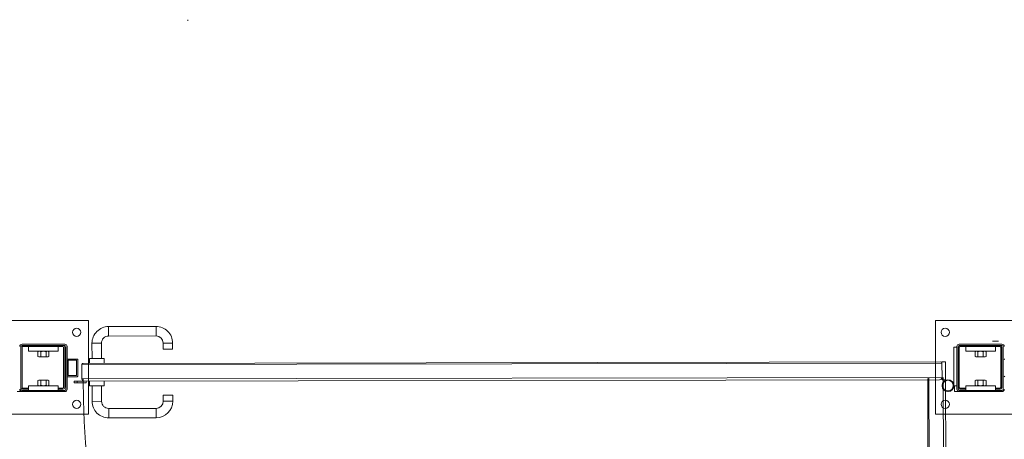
# Model space of a CAD drawing. Header units: millimetres. Extents: x -167328 to -157314, y 101096 to 108030.
# Tile 6 of 8: x -164331 to -162671, y 105905 to 106613. Entities that reach past the tile are written whole.
import ezdxf
from ezdxf.xclip import XClip

# ---------------------------------------------------------------- set-up
doc = ezdxf.new("R2010")
doc.units = ezdxf.units.MM
doc.header["$MEASUREMENT"] = 0
doc.header["$XCLIPFRAME"] = 0
doc.layers.add('2D - Rysunki i Obrazki', color=7, linetype='Continuous')
for name, color, linetype, lineweight in [('ARCH-036 SZCZEGÓŁ WIATY ŚMIETNIKOWEJ_18_Krzywa_Nr_pióra__7', 7, 'Continuous', 18), ('ARCH-036 SZCZEGÓŁ WIATY ŚMIETNIKOWEJ_18_Linia_Nr_pióra__7', 7, 'Continuous', 18), ('ARCH-036 SZCZEGÓŁ WIATY ŚMIETNIKOWEJ_18_Polilinia_Nr_pióra__7', 7, 'Continuous', 18), ('ARCH-036 SZCZEGÓŁ WIATY ŚMIETNIKOWEJ_18_Łuk_Nr_pióra__7', 7, 'Continuous', 18)]:
    doc.layers.add(name, color=color, linetype=linetype, lineweight=lineweight)

# ---------------------------------------------------------------- blocks, each defined once
blk = doc.blocks.new('Rysunek_1_18', base_point=(-162320.9293651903, 104563.3070310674))
at = {"layer": 'ARCH-036 SZCZEGÓŁ WIATY ŚMIETNIKOWEJ_18_Krzywa_Nr_pióra__7', "color": 7, "linetype": 'Continuous', "lineweight": 18}
for p, q in [((-164300.5331721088, 106052.7011295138), (-164298.2238809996, 106053.4156862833)), ((-164298.2238809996, 106044.1157053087), (-164300.5331721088, 106044.8302620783)), ((-164298.2238809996, 106053.4156862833), (-164295.9144406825, 106052.7011295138)), ((-164295.9144406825, 106044.8302620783), (-164298.2238809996, 106044.1157053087)), ((-164295.9144406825, 106052.7011295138), (-164291.2955600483, 106053.4156862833)), ((-164291.2955600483, 106044.1157053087), (-164295.9144406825, 106044.8302620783)), ((-164291.2955600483, 106053.4156862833), (-164286.6768286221, 106052.7011295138)), ((-164286.6768286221, 106044.8302620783), (-164291.2955600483, 106044.1157053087)), ((-164286.6768286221, 106052.7011295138), (-164284.367388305, 106053.4156862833)), ((-164284.367388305, 106044.1157053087), (-164286.6768286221, 106044.8302620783)), ((-164284.367388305, 106053.4156862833), (-164282.0579479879, 106052.7011295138)), ((-164282.0579479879, 106044.8302620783), (-164284.367388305, 106044.1157053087)), ((-162720.5332646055, 106052.7011295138), (-162718.2238242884, 106053.4156862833)), ((-162720.5332646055, 106052.7011295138), (-162718.2238242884, 106053.4156862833)), ((-162718.2238242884, 106044.1157053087), (-162720.5332646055, 106044.8302620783)), ((-162718.2238242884, 106044.1157053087), (-162720.5332646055, 106044.8302620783)), ((-162718.2238242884, 106053.4156862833), (-162715.9143839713, 106052.7011295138)), ((-162718.2238242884, 106053.4156862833), (-162715.9143839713, 106052.7011295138)), ((-162715.9143839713, 106044.8302620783), (-162718.2238242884, 106044.1157053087)), ((-162715.9143839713, 106044.8302620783), (-162718.2238242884, 106044.1157053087)), ((-162715.9143839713, 106052.7011295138), (-162711.2956525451, 106053.4156862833)), ((-162715.9143839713, 106052.7011295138), (-162711.2956525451, 106053.4156862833)), ((-162711.2956525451, 106044.1157053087), (-162715.9143839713, 106044.8302620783)), ((-162711.2956525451, 106044.1157053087), (-162715.9143839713, 106044.8302620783)), ((-162711.2956525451, 106053.4156862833), (-162706.6767719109, 106052.7011295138)), ((-162711.2956525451, 106053.4156862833), (-162706.6767719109, 106052.7011295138)), ((-162706.6767719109, 106044.8302620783), (-162711.2956525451, 106044.1157053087)), ((-162706.6767719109, 106044.8302620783), (-162711.2956525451, 106044.1157053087)), ((-162706.6767719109, 106052.7011295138), (-162704.3673315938, 106053.4156862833)), ((-162706.6767719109, 106052.7011295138), (-162704.3673315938, 106053.4156862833)), ((-162704.3673315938, 106044.1157053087), (-162706.6767719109, 106044.8302620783)), ((-162704.3673315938, 106044.1157053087), (-162706.6767719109, 106044.8302620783)), ((-162704.3673315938, 106053.4156862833), (-162702.0580404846, 106052.7011295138)), ((-162704.3673315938, 106053.4156862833), (-162702.0580404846, 106052.7011295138)), ((-162702.0580404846, 106044.8302620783), (-162704.3673315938, 106044.1157053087)), ((-162702.0580404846, 106044.8302620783), (-162704.3673315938, 106044.1157053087)), ((-164300.5331721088, 106004.0011537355), (-164298.2238809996, 106004.715710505)), ((-164298.2238809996, 105995.4157295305), (-164300.5331721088, 105996.1302863)), ((-164298.2238809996, 106004.715710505), (-164295.9144406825, 106004.0011537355)), ((-164295.9144406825, 105996.1302863), (-164298.2238809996, 105995.4157295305)), ((-164295.9144406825, 106004.0011537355), (-164291.2955600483, 106004.715710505)), ((-164291.2955600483, 105995.4157295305), (-164295.9144406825, 105996.1302863)), ((-164291.2955600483, 106004.715710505), (-164286.6768286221, 106004.0011537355)), ((-164286.6768286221, 105996.1302863), (-164291.2955600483, 105995.4157295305)), ((-164286.6768286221, 106004.0011537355), (-164284.367388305, 106004.715710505)), ((-164284.367388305, 105995.4157295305), (-164286.6768286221, 105996.1302863)), ((-164284.367388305, 106004.715710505), (-164282.0579479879, 106004.0011537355)), ((-164282.0579479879, 105996.1302863), (-164284.367388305, 105995.4157295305)), ((-162720.5332646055, 106004.0011537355), (-162718.2238242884, 106004.715710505)), ((-162720.5332646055, 106004.0011537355), (-162718.2238242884, 106004.715710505)), ((-162718.2238242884, 105995.4157295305), (-162720.5332646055, 105996.1302863)), ((-162718.2238242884, 105995.4157295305), (-162720.5332646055, 105996.1302863)), ((-162718.2238242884, 106004.715710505), (-162715.9143839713, 106004.0011537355)), ((-162718.2238242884, 106004.715710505), (-162715.9143839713, 106004.0011537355)), ((-162715.9143839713, 105996.1302863), (-162718.2238242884, 105995.4157295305)), ((-162715.9143839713, 105996.1302863), (-162718.2238242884, 105995.4157295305)), ((-162715.9143839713, 106004.0011537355), (-162711.2956525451, 106004.715710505)), ((-162715.9143839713, 106004.0011537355), (-162711.2956525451, 106004.715710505)), ((-162711.2956525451, 105995.4157295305), (-162715.9143839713, 105996.1302863)), ((-162711.2956525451, 105995.4157295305), (-162715.9143839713, 105996.1302863)), ((-162711.2956525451, 106004.715710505), (-162706.6767719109, 106004.0011537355)), ((-162711.2956525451, 106004.715710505), (-162706.6767719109, 106004.0011537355)), ((-162706.6767719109, 105996.1302863), (-162711.2956525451, 105995.4157295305)), ((-162706.6767719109, 105996.1302863), (-162711.2956525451, 105995.4157295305)), ((-162706.6767719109, 106004.0011537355), (-162704.3673315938, 106004.715710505)), ((-162706.6767719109, 106004.0011537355), (-162704.3673315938, 106004.715710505)), ((-162704.3673315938, 105995.4157295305), (-162706.6767719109, 105996.1302863)), ((-162704.3673315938, 105995.4157295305), (-162706.6767719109, 105996.1302863)), ((-162704.3673315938, 106004.715710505), (-162702.0580404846, 106004.0011537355)), ((-162704.3673315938, 106004.715710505), (-162702.0580404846, 106004.0011537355)), ((-162702.0580404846, 105996.1302863), (-162704.3673315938, 105995.4157295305)), ((-162702.0580404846, 105996.1302863), (-162704.3673315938, 105995.4157295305))]:
    blk.add_line(p, q, dxfattribs=at)
at = {"layer": 'ARCH-036 SZCZEGÓŁ WIATY ŚMIETNIKOWEJ_18_Linia_Nr_pióra__7', "color": 7, "linetype": 'Continuous', "lineweight": 18}
for p, q in [((-164047.8077669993, 106610.5269067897), (-164047.8077669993, 106612.5270390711)), ((-164335.2956352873, 106105.4156938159), (-164215.2956064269, 106105.4156938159)), ((-164215.2956064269, 106105.4156938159), (-164215.2956064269, 106033.0429849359)), ((-164181.4691245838, 106095.1012481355), (-164101.4693540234, 106095.2388178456)), ((-164181.4691245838, 106095.1012481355), (-164181.441670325, 106079.1012343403)), ((-164101.4693540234, 106095.2388178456), (-164101.4417505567, 106079.2389532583)), ((-162755.295578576, 106105.4156938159), (-162731.2956324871, 106105.4156938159)), ((-162755.295578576, 106105.4156938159), (-162635.2955497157, 106105.4156938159)), ((-162681.293369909, 106105.4156938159), (-162635.2955497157, 106105.4156938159)), ((-164181.441670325, 106079.1012343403), (-164101.4417505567, 106079.2389532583)), ((-164329.2955368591, 105989.4157803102), (-164329.2955368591, 106061.4157677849)), ((-164327.2955537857, 106065.4157339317), (-164255.295566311, 106065.4157339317)), ((-164327.2955537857, 106063.4157508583), (-164255.295566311, 106063.4157508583)), ((-164327.2955537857, 105992.4157549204), (-164327.2955537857, 106060.4157762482)), ((-164326.295562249, 106061.4157677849), (-164316.2956468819, 106061.4157677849)), ((-164316.2956468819, 106061.4157677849), (-164316.2956468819, 106053.4156862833)), ((-164316.2956468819, 106061.4157677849), (-164266.2956224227, 106061.4157677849)), ((-164299.29564155, 106061.4157677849), (-164299.29564155, 106063.4157508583)), ((-164285.2956108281, 106061.4157677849), (-164285.2956108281, 106063.4157508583)), ((-164266.2956224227, 106061.4157677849), (-164258.2955409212, 106061.4157677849)), ((-164266.2956224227, 106061.4157677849), (-164266.2956224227, 106053.4156862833)), ((-164257.2955493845, 106060.4157762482), (-164257.2955493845, 105992.4157549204)), ((-164255.295566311, 106060.4157762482), (-164255.295566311, 105992.4157549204)), ((-164253.2955832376, 106061.4157677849), (-164253.2955832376, 105989.4157803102)), ((-164251.2956001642, 106061.4157677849), (-164251.2956001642, 105989.4157803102)), ((-164209.4209918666, 106067.0531417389), (-164193.4209780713, 106067.0805959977)), ((-164209.376229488, 106041.0532125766), (-164209.4209918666, 106067.0531417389)), ((-164193.3762156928, 106041.0806668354), (-164193.4209780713, 106067.0805959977)), ((-164073.4212476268, 106067.2870997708), (-164089.4211122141, 106067.259496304)), ((-164089.4211122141, 106067.259496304), (-164089.4039533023, 106057.2595809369)), ((-164073.4212476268, 106067.2870997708), (-164073.4039395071, 106057.2870351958)), ((-162756.2955701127, 106060.4157762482), (-162756.2955701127, 105995.4157295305)), ((-162751.2956124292, 106060.4157762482), (-162756.2955701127, 106060.4157762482)), ((-162756.2955701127, 106060.4157762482), (-162756.2955701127, 105995.4157295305)), ((-162751.2956124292, 106060.4157762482), (-162756.2955701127, 106060.4157762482)), ((-162751.2956124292, 105989.4157803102), (-162751.2956124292, 106061.4157677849)), ((-162751.2956124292, 105989.4157803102), (-162751.2956124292, 106061.4157677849)), ((-162749.2956293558, 105989.4157803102), (-162749.2956293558, 106061.4157677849)), ((-162749.2956293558, 105989.4157803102), (-162749.2956293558, 106061.4157677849)), ((-162747.2956462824, 106065.4157339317), (-162675.2956588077, 106065.4157339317)), ((-162747.2956462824, 106065.4157339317), (-162675.2956588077, 106065.4157339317)), ((-162747.2956462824, 106063.4157508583), (-162675.2956588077, 106063.4157508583)), ((-162747.2956462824, 106063.4157508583), (-162675.2956588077, 106063.4157508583)), ((-162747.2956462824, 105992.4157549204), (-162747.2956462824, 106060.4157762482)), ((-162747.2956462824, 105992.4157549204), (-162747.2956462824, 106060.4157762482)), ((-162746.2956547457, 106061.4157677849), (-162736.2955901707, 106061.4157677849)), ((-162746.2956547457, 106061.4157677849), (-162736.2955901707, 106061.4157677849)), ((-162736.2955901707, 106061.4157677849), (-162736.2955901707, 106053.4156862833)), ((-162736.2955901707, 106061.4157677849), (-162686.2955657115, 106061.4157677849)), ((-162736.2955901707, 106061.4157677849), (-162736.2955901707, 106053.4156862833)), ((-162736.2955901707, 106061.4157677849), (-162686.2955657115, 106061.4157677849)), ((-162719.2955848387, 106061.4157677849), (-162719.2955848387, 106063.4157508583)), ((-162719.2955848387, 106061.4157677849), (-162719.2955848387, 106063.4157508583)), ((-162705.2955541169, 106061.4157677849), (-162705.2955541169, 106063.4157508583)), ((-162705.2955541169, 106061.4157677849), (-162705.2955541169, 106063.4157508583)), ((-162691.295672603, 106070.4156916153), (-162690.9427958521, 106070.4156916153)), ((-162690.2955318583, 106070.4156916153), (-162690.9427958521, 106070.4156916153)), ((-162689.2953911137, 106070.4156916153), (-162690.2955318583, 106070.4156916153)), ((-162689.0836650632, 106070.4156916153), (-162689.2953911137, 106070.4156916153)), ((-162681.5071848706, 106070.4156916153), (-162689.0836650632, 106070.4156916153)), ((-162686.2955657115, 106061.4157677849), (-162678.2956334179, 106061.4157677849)), ((-162686.2955657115, 106061.4157677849), (-162686.2955657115, 106053.4156862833)), ((-162686.2955657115, 106061.4157677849), (-162678.2956334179, 106061.4157677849)), ((-162686.2955657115, 106061.4157677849), (-162686.2955657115, 106053.4156862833)), ((-162681.29545882, 106070.4156916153), (-162681.5071848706, 106070.4156916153)), ((-162681.2933837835, 106070.4157072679), (-162681.2954651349, 106070.4157072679)), ((-162677.2956418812, 106060.4157762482), (-162677.2956418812, 105992.4157549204)), ((-162677.2956418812, 106060.4157762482), (-162677.2956418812, 105992.4157549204)), ((-162675.2956588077, 106060.4157762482), (-162675.2956588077, 105992.4157549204)), ((-162675.2956588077, 106060.4157762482), (-162675.2956588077, 105992.4157549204)), ((-162673.2956757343, 106061.4157677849), (-162673.2956757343, 105989.4157803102)), ((-162673.2956757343, 106061.4157677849), (-162673.2956757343, 105989.4157803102)), ((-164316.2956468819, 106053.4156862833), (-164266.2956224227, 106053.4156862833)), ((-164300.5331721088, 106052.7011295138), (-164299.29564155, 106053.4156862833)), ((-164300.5331721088, 106052.7011295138), (-164300.5331721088, 106044.8302620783)), ((-164299.29564155, 106044.1157053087), (-164300.5331721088, 106044.8302620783)), ((-164299.29564155, 106044.1157053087), (-164298.2238809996, 106044.1157053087)), ((-164291.2955600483, 106044.1157053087), (-164298.2238809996, 106044.1157053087)), ((-164295.9144406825, 106052.7011295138), (-164295.9144406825, 106044.8302620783)), ((-164284.367388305, 106044.1157053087), (-164291.2955600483, 106044.1157053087)), ((-164286.6768286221, 106052.7011295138), (-164286.6768286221, 106044.8302620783)), ((-164284.367388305, 106044.1157053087), (-164283.2956277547, 106044.1157053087)), ((-164283.2956277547, 106053.4156862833), (-164282.0579479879, 106052.7011295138)), ((-164282.0579479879, 106044.8302620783), (-164283.2956277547, 106044.1157053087)), ((-164282.0579479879, 106052.7011295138), (-164282.0579479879, 106044.8302620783)), ((-164213.8761914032, 106041.0454537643), (-164188.8762537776, 106041.0884256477)), ((-164213.8761914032, 106041.0454537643), (-164213.8624642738, 106033.0453722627)), ((-164188.8762537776, 106041.0884256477), (-164188.8625266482, 106033.0884933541)), ((-164073.4039395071, 106057.2870351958), (-164089.4039533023, 106057.2595809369)), ((-162736.2955901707, 106053.4156862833), (-162686.2955657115, 106053.4156862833)), ((-162736.2955901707, 106053.4156862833), (-162686.2955657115, 106053.4156862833)), ((-162720.5332646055, 106052.7011295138), (-162719.2955848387, 106053.4156862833)), ((-162720.5332646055, 106052.7011295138), (-162719.2955848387, 106053.4156862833)), ((-162720.5332646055, 106052.7011295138), (-162720.5332646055, 106044.8302620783)), ((-162720.5332646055, 106052.7011295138), (-162720.5332646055, 106044.8302620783)), ((-162719.2955848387, 106044.1157053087), (-162720.5332646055, 106044.8302620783)), ((-162719.2955848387, 106044.1157053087), (-162720.5332646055, 106044.8302620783)), ((-162719.2955848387, 106044.1157053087), (-162718.2238242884, 106044.1157053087)), ((-162719.2955848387, 106044.1157053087), (-162718.2238242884, 106044.1157053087)), ((-162711.2956525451, 106044.1157053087), (-162718.2238242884, 106044.1157053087)), ((-162711.2956525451, 106044.1157053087), (-162718.2238242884, 106044.1157053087)), ((-162715.9143839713, 106052.7011295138), (-162715.9143839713, 106044.8302620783)), ((-162715.9143839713, 106052.7011295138), (-162715.9143839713, 106044.8302620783)), ((-162704.3673315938, 106044.1157053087), (-162711.2956525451, 106044.1157053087)), ((-162704.3673315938, 106044.1157053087), (-162711.2956525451, 106044.1157053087)), ((-162706.6767719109, 106052.7011295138), (-162706.6767719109, 106044.8302620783)), ((-162706.6767719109, 106052.7011295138), (-162706.6767719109, 106044.8302620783)), ((-162704.3673315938, 106044.1157053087), (-162703.2955710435, 106044.1157053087)), ((-162704.3673315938, 106044.1157053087), (-162703.2955710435, 106044.1157053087)), ((-162703.2955710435, 106053.4156862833), (-162702.0580404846, 106052.7011295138)), ((-162703.2955710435, 106053.4156862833), (-162702.0580404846, 106052.7011295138)), ((-162702.0580404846, 106044.8302620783), (-162703.2955710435, 106044.1157053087)), ((-162702.0580404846, 106044.8302620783), (-162703.2955710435, 106044.1157053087)), ((-162702.0580404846, 106052.7011295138), (-162702.0580404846, 106044.8302620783)), ((-162702.0580404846, 106052.7011295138), (-162702.0580404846, 106044.8302620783)), ((-164250.2956086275, 106040.4156470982), (-164234.2955948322, 106040.4156470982)), ((-164249.2956170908, 106038.4156640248), (-164249.2956170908, 106012.4157348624)), ((-164235.295586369, 106038.4156640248), (-164249.2956170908, 106038.4156640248)), ((-164235.295586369, 106012.4157348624), (-164235.295586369, 106038.4156640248)), ((-164233.2956032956, 106039.4156555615), (-164233.2956032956, 106011.4157433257)), ((-164226.3590759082, 106031.0239032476), (-162776.3612015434, 106033.518361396)), ((-164226.317745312, 106007.0239571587), (-164226.3590759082, 106031.0239032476)), ((-164224.3625246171, 106033.0273181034), (-162778.3646163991, 106035.5149126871)), ((-162776.3646333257, 106035.5183444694), (-162770.3646841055, 106035.5286398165)), ((-162776.3646333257, 106035.5183444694), (-162770.3646841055, 106035.5286398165)), ((-162776.3646333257, 106035.5183444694), (-162776.3612015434, 106033.518361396)), ((-162776.3646333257, 106035.5183444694), (-162776.3612015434, 106033.518361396)), ((-162776.3198709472, 106009.5184153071), (-162776.3612015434, 106033.518361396)), ((-162776.3198709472, 106009.5184153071), (-162776.3612015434, 106033.518361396)), ((-162770.3646841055, 106035.5286398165), (-162770.3130581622, 106005.5287445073)), ((-162770.3646841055, 106035.5286398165), (-162770.3130581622, 106005.5287445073)), ((-164234.2955948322, 106010.415751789), (-164250.2956086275, 106010.415751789)), ((-164249.2956170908, 106012.4157348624), (-164235.295586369, 106012.4157348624)), ((-164226.317745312, 106007.0239571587), (-162776.3198709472, 106009.5184153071)), ((-162795.8255250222, 104559.4826421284), (-162798.3198339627, 106009.4805164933)), ((-162776.3198709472, 106009.5184153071), (-162776.3130073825, 106005.5182999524)), ((-162776.3198709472, 106009.5184153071), (-162776.3130073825, 106005.5182999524)), ((-162771.8255789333, 104559.5239727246), (-162774.3198878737, 106009.5218470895)), ((-164316.2956468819, 105991.4157633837), (-164326.295562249, 105991.4157633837)), ((-164316.2956468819, 105995.4157295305), (-164316.2956468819, 105987.4156480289)), ((-164316.2956468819, 105995.4157295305), (-164266.2956224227, 105995.4157295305)), ((-164300.5331721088, 106004.0011537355), (-164299.29564155, 106004.715710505)), ((-164300.5331721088, 106004.0011537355), (-164300.5331721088, 105996.1302863)), ((-164299.29564155, 105995.4157295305), (-164300.5331721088, 105996.1302863)), ((-164299.29564155, 106004.715710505), (-164298.2238809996, 106004.715710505)), ((-164291.2955600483, 106004.715710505), (-164298.2238809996, 106004.715710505)), ((-164295.9144406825, 106004.0011537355), (-164295.9144406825, 105996.1302863)), ((-164284.367388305, 106004.715710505), (-164291.2955600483, 106004.715710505)), ((-164286.6768286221, 106004.0011537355), (-164286.6768286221, 105996.1302863)), ((-164284.367388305, 106004.715710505), (-164283.2956277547, 106004.715710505)), ((-164283.2956277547, 106004.715710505), (-164282.0579479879, 106004.0011537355)), ((-164282.0579479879, 105996.1302863), (-164283.2956277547, 105995.4157295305)), ((-164282.0579479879, 106004.0011537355), (-164282.0579479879, 105996.1302863)), ((-164266.2956224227, 105995.4157295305), (-164266.2956224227, 105987.4156480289)), ((-164258.2955409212, 105991.4157633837), (-164266.2956224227, 105991.4157633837)), ((-164239.3107717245, 106003.0016098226), (-164234.3108140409, 106003.0102638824)), ((-164239.3107717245, 106003.0016098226), (-164239.3056986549, 106000.0016352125)), ((-164234.3057409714, 106000.0102892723), (-164239.3056986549, 106000.0016352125)), ((-164222.3109156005, 106003.0308545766), (-164234.3108140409, 106003.0102638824)), ((-164234.3108140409, 106003.0102638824), (-164234.3057409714, 106000.0102892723)), ((-164234.3057409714, 106000.0102892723), (-164219.3057187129, 106000.0361022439)), ((-164222.3109156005, 106003.0308545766), (-162780.3129735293, 106005.5114363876)), ((-164219.3107917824, 106003.0360768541), (-164219.3057187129, 106000.0361022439)), ((-164215.2956064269, 106003.0429404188), (-164215.2956064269, 105985.4156649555)), ((-164213.7971112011, 105995.0455446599), (-164213.8108383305, 106003.0454769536)), ((-164188.7971735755, 105995.0885165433), (-164213.7971112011, 105995.0455446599)), ((-164209.2971492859, 105995.0533034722), (-164209.2523869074, 105969.0532251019)), ((-164193.2971354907, 105995.080757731), (-164193.2523731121, 105969.0808285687)), ((-164188.7971735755, 105995.0885165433), (-164188.8109007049, 106003.088448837)), ((-162797.8289398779, 104561.4791934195), (-162800.3163852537, 106007.4771016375)), ((-162776.3130073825, 106005.5182999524), (-162770.3130581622, 106005.5287445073)), ((-162776.3130073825, 106005.5182999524), (-162770.3130581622, 106005.5287445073)), ((-162767.8324763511, 104563.5308024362), (-162770.3130581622, 106005.5287445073)), ((-162751.2956124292, 105995.4157295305), (-162756.2955701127, 105995.4157295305)), ((-162751.2956124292, 105995.4157295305), (-162756.2955701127, 105995.4157295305)), ((-162755.295578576, 105985.4156649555), (-162755.295578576, 105995.4157295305)), ((-162755.295578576, 105985.4156649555), (-162755.295578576, 105995.4157295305)), ((-162736.2955901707, 105991.4157633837), (-162746.2956547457, 105991.4157633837)), ((-162736.2955901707, 105991.4157633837), (-162746.2956547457, 105991.4157633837)), ((-162736.2955901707, 105995.4157295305), (-162736.2955901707, 105987.4156480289)), ((-162736.2955901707, 105995.4157295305), (-162686.2955657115, 105995.4157295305)), ((-162736.2955901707, 105995.4157295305), (-162736.2955901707, 105987.4156480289)), ((-162736.2955901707, 105995.4157295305), (-162686.2955657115, 105995.4157295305)), ((-162720.5332646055, 106004.0011537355), (-162719.2955848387, 106004.715710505)), ((-162720.5332646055, 106004.0011537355), (-162719.2955848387, 106004.715710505)), ((-162720.5332646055, 106004.0011537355), (-162720.5332646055, 105996.1302863)), ((-162720.5332646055, 106004.0011537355), (-162720.5332646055, 105996.1302863)), ((-162719.2955848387, 105995.4157295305), (-162720.5332646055, 105996.1302863)), ((-162719.2955848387, 105995.4157295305), (-162720.5332646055, 105996.1302863)), ((-162719.2955848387, 106004.715710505), (-162718.2238242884, 106004.715710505)), ((-162719.2955848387, 106004.715710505), (-162718.2238242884, 106004.715710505)), ((-162711.2956525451, 106004.715710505), (-162718.2238242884, 106004.715710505)), ((-162711.2956525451, 106004.715710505), (-162718.2238242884, 106004.715710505)), ((-162715.9143839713, 106004.0011537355), (-162715.9143839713, 105996.1302863)), ((-162715.9143839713, 106004.0011537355), (-162715.9143839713, 105996.1302863)), ((-162704.3673315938, 106004.715710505), (-162711.2956525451, 106004.715710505)), ((-162704.3673315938, 106004.715710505), (-162711.2956525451, 106004.715710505)), ((-162706.6767719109, 106004.0011537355), (-162706.6767719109, 105996.1302863)), ((-162706.6767719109, 106004.0011537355), (-162706.6767719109, 105996.1302863)), ((-162704.3673315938, 106004.715710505), (-162703.2955710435, 106004.715710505)), ((-162704.3673315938, 106004.715710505), (-162703.2955710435, 106004.715710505)), ((-162703.2955710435, 106004.715710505), (-162702.0580404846, 106004.0011537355)), ((-162703.2955710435, 106004.715710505), (-162702.0580404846, 106004.0011537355)), ((-162702.0580404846, 105996.1302863), (-162703.2955710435, 105995.4157295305)), ((-162702.0580404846, 105996.1302863), (-162703.2955710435, 105995.4157295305)), ((-162702.0580404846, 106004.0011537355), (-162702.0580404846, 105996.1302863)), ((-162702.0580404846, 106004.0011537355), (-162702.0580404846, 105996.1302863)), ((-162686.2955657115, 105995.4157295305), (-162686.2955657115, 105987.4156480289)), ((-162686.2955657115, 105995.4157295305), (-162686.2955657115, 105987.4156480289)), ((-162678.2956334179, 105991.4157633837), (-162686.2955657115, 105991.4157633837)), ((-162678.2956334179, 105991.4157633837), (-162686.2955657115, 105991.4157633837)), ((-164327.2955537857, 105985.4156649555), (-164335.2956352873, 105985.4156649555)), ((-164316.2956468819, 105987.4156480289), (-164327.2955537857, 105987.4156480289)), ((-164255.295566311, 105985.4156649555), (-164327.2955537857, 105985.4156649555)), ((-164326.295562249, 105989.4157803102), (-164316.2956468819, 105989.4157803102)), ((-164316.2956468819, 105987.4156480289), (-164266.2956224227, 105987.4156480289)), ((-164266.2956224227, 105989.4157803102), (-164258.2955409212, 105989.4157803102)), ((-164255.295566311, 105987.4156480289), (-164266.2956224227, 105987.4156480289)), ((-164089.2698153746, 105979.259644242), (-164073.2698015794, 105979.2872477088)), ((-164089.2525072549, 105969.259728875), (-164089.2698153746, 105979.259644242)), ((-164073.2526426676, 105969.2871831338), (-164073.2698015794, 105979.2872477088)), ((-162747.2956462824, 105985.4156649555), (-162755.295578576, 105985.4156649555)), ((-162747.2956462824, 105985.4156649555), (-162755.295578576, 105985.4156649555)), ((-162736.2955901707, 105987.4156480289), (-162747.2956462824, 105987.4156480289)), ((-162736.2955901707, 105987.4156480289), (-162747.2956462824, 105987.4156480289)), ((-162675.2956588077, 105985.4156649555), (-162747.2956462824, 105985.4156649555)), ((-162675.2956588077, 105985.4156649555), (-162747.2956462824, 105985.4156649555)), ((-162746.2956547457, 105989.4157803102), (-162736.2955901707, 105989.4157803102)), ((-162746.2956547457, 105989.4157803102), (-162736.2955901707, 105989.4157803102)), ((-162736.2955901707, 105987.4156480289), (-162686.2955657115, 105987.4156480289)), ((-162736.2955901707, 105987.4156480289), (-162686.2955657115, 105987.4156480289)), ((-162686.2955657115, 105989.4157803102), (-162678.2956334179, 105989.4157803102)), ((-162686.2955657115, 105989.4157803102), (-162678.2956334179, 105989.4157803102)), ((-162675.2956588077, 105987.4156480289), (-162686.2955657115, 105987.4156480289)), ((-162675.2956588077, 105987.4156480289), (-162686.2955657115, 105987.4156480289)), ((-164193.2523731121, 105969.0808285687), (-164209.2523869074, 105969.0532251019)), ((-164089.2525072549, 105969.259728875), (-164073.2526426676, 105969.2871831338)), ((-164181.2317347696, 105957.1015208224), (-164101.2319642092, 105957.2390905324)), ((-164181.2317347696, 105957.1015208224), (-164181.2042805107, 105941.1015070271)), ((-164181.2042805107, 105941.1015070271), (-164101.2043607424, 105941.2390767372)), ((-164101.2319642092, 105957.2390905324), (-164101.2043607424, 105941.2390767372))]:
    blk.add_line(p, q, dxfattribs=at)
at = {"layer": 'ARCH-036 SZCZEGÓŁ WIATY ŚMIETNIKOWEJ_18_Polilinia_Nr_pióra__7', "color": 7, "linetype": 'Continuous', "lineweight": 18, "flags": 128}
for points in [[(-164367.2956072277, 106105.4157072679), (-164215.2956072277, 106105.4157072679), (-164215.2956072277, 105947.4157072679), (-164367.2956072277, 105947.4157072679)], [(-162787.2956072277, 106105.4157072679), (-162635.2956072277, 106105.4157072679), (-162635.2956072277, 105947.4157072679), (-162787.2956072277, 105947.4157072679)]]:
    blk.add_lwpolyline(points, close=True, dxfattribs=at)
at = {"layer": 'ARCH-036 SZCZEGÓŁ WIATY ŚMIETNIKOWEJ_18_Łuk_Nr_pióra__7', "color": 7, "linetype": 'Continuous', "lineweight": 18}
for centre, radius in [((-164235.2956072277, 106085.4157072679), 6.999999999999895), ((-164235.2956072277, 106085.4157072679), 6.999999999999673), ((-162770.9358437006, 106085.4157072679), 6.999999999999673), ((-162766.2958134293, 105995.5355739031), 9.999999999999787), ((-162766.2958134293, 105995.5355739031), 9.999999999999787), ((-162766.2958134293, 105995.5355739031), 8.999999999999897), ((-162766.2958134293, 105995.5355739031), 9.000000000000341), ((-164235.2956072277, 105964.0368569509), 6.999999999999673), ((-162770.9358437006, 105964.0368569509), 6.999999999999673)]:
    blk.add_circle(centre, radius, dxfattribs=at)
for centre, radius, start, end in [((-164181.4210186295, 106067.1013031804), 28.00000000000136, 90.09856341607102, 180.0985634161), ((-164101.4211370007, 106067.2389236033), 27.99999999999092, 0.098563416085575, 90.09856341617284), ((-164181.4210186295, 106067.1013031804), 11.9999999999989, 90.09856341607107, 180.0985634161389), ((-164101.4211370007, 106067.2389236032), 11.99999999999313, 0.09856341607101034, 90.09856341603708), ((-164327.2956072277, 106061.4157072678), 4.000000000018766, 90, 180), ((-164326.2956072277, 106060.4157072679), 2.999999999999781, 90, 180), ((-164327.2956072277, 106061.4157072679), 1.999999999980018, 90, 180), ((-164326.2956072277, 106060.4157072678), 1.000000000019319, 90, 180), ((-164258.2956072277, 106060.4157072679), 3.000000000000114, 0, 90), ((-164258.2956072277, 106060.4157072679), 1.000000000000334, 0, 90), ((-164255.2956072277, 106061.4157072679), 4.000000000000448, 0, 90), ((-164255.2956072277, 106061.4157072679), 1.99999999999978, 0, 90), ((-162747.2956072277, 106061.4157072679), 4.000000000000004, 90, 180), ((-162747.2956072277, 106061.4157072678), 4.000000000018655, 90, 180), ((-162746.2956072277, 106060.4157072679), 2.99999999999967, 90, 180), ((-162747.2956072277, 106061.4157072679), 1.99999999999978, 90, 180), ((-162746.2956072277, 106060.4157072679), 2.99999999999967, 90, 180), ((-162747.2956072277, 106061.4157072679), 1.999999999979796, 90, 180), ((-162746.2956072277, 106060.4157072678), 1.000000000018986, 90, 180), ((-162746.2956072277, 106060.4157072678), 1.00000000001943, 90, 180), ((-162678.2956072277, 106060.4157072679), 2.99999999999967, 0, 90), ((-162678.2956072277, 106060.4157072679), 3.000000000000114, 0, 90), ((-162678.2956072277, 106060.4157072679), 1.000000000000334, 0, 90), ((-162678.2956072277, 106060.4157072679), 1.000000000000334, 0, 90), ((-162675.2956072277, 106061.4157072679), 4.000000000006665, 0, 90), ((-162675.2956072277, 106061.4157072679), 4.000000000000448, 0, 90), ((-162675.2956072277, 106061.4157072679), 1.999999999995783, 0, 90), ((-162675.2956072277, 106061.4157072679), 1.99999999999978, 0, 90), ((-164250.2956072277, 106039.4157072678), 1.000000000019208, 90, 180), ((-164234.2956072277, 106039.4157072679), 1.000000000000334, 0, 90), ((-164224.3590258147, 106031.0273854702), 1.999999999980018, 90.09856341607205, 180.0985634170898), ((-162778.3611653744, 106033.5148746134), 1.999999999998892, 0.09856341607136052, 90.09856341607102), ((-162778.3611653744, 106033.5148746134), 1.999999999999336, 0.09856341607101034, 90.09856341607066), ((-162670.2956072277, 106039.4157072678), 1.00000000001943, 90, 180), ((-164250.2956072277, 106011.4157072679), 0.9999999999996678, 180, 270), ((-164234.2956072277, 106011.4157072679), 1.000000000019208, 270, 0), ((-162780.3198762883, 106009.5114696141), 3.999999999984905, 270.0985634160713, 0.09856341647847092), ((-162780.3198762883, 106009.5114696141), 3.999999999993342, 270.0985634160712, 0.09856341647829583), ((-162670.2956072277, 106011.4157072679), 0.9999999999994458, 180, 270), ((-164326.2956072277, 105992.4157072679), 3.000000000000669, 180, 270), ((-164326.2956072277, 105992.4157072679), 1.000000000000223, 180, 270), ((-164258.2956072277, 105992.4157072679), 1.000000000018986, 270, 0), ((-164258.2956072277, 105992.4157072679), 2.999999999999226, 270, 0), ((-164222.3177426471, 106007.0308614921), 3.999999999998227, 180.098563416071, 270.0985634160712), ((-162774.3198851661, 106009.5217911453), 1449.999999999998, 180.0985634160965, 270.0985634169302), ((-162766.2956072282, 105995.4157072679), 9.999999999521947, 179.7551682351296, 183.333841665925), ((-162766.2956072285, 105995.4157072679), 9.999999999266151, 179.7551682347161, 183.3338416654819), ((-162766.2956072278, 105995.4157072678), 9.999999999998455, 183.3338416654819, 0.4419585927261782), ((-162766.2956072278, 105995.4157072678), 9.999999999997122, 183.3338416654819, 0.4419585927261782), ((-162746.2956072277, 105992.4157072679), 2.99999999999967, 180, 270), ((-162746.2956072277, 105992.4157072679), 3.000000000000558, 180, 270), ((-162746.2956072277, 105992.4157072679), 0.9999999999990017, 180, 270), ((-162746.2956072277, 105992.4157072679), 1.000000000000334, 180, 270), ((-162678.2956072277, 105992.4157072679), 1.00000000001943, 270, 0), ((-162678.2956072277, 105992.4157072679), 2.99999999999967, 270, 0), ((-162678.2956072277, 105992.4157072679), 1.000000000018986, 270, 0), ((-162678.2956072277, 105992.4157072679), 2.999999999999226, 270, 0), ((-164327.2956072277, 105989.4157072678), 3.999999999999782, 180, 270), ((-164327.2956072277, 105989.4157072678), 2.000000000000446, 180, 270), ((-164255.2956072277, 105989.4157072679), 4.000000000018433, 270, 0), ((-164255.2956072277, 105989.4157072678), 1.99999999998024, 270, 0), ((-162747.2956072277, 105989.4157072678), 4.000000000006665, 180, 270), ((-162747.2956072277, 105989.4157072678), 3.999999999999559, 180, 270), ((-162747.2956072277, 105989.4157072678), 1.999999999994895, 180, 270), ((-162747.2956072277, 105989.4157072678), 2.000000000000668, 180, 270), ((-162675.2956072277, 105989.4157072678), 3.999999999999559, 270, 0), ((-162675.2956072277, 105989.4157072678), 2.000000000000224, 270, 0), ((-162675.2956072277, 105989.4157072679), 4.000000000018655, 270, 0), ((-162675.2956072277, 105989.4157072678), 1.99999999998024, 270, 0), ((-164181.2524336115, 105969.1014481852), 28.00000000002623, 180.0985634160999, 270.0985634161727), ((-164181.2524336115, 105969.1014481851), 11.99999999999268, 180.0985634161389, 270.0985634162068), ((-164101.2525519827, 105969.239068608), 11.99999999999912, 270.0985634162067, 0.09856341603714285), ((-164101.2525519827, 105969.239068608), 28.00000000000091, 270.0985634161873, 0.098563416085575)]:
    blk.add_arc(centre, radius, start, end, dxfattribs=at)

msp = doc.modelspace()

# ---------------------------------------------------------------- block references
at = {"layer": '2D - Rysunki i Obrazki', "color": 253, "linetype": 'Continuous', "lineweight": 18, "true_color": 0xaaaaaa}
ref = msp.add_blockref('Rysunek_1_18', (-162320.9293651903, 104563.3070310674), dxfattribs=at)
XClip(ref).set_block_clipping_path([(-167327.511880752, 101096.4366005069), (-157314.3468496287, 108030.1774616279)])

doc.saveas('drawing.dxf')
